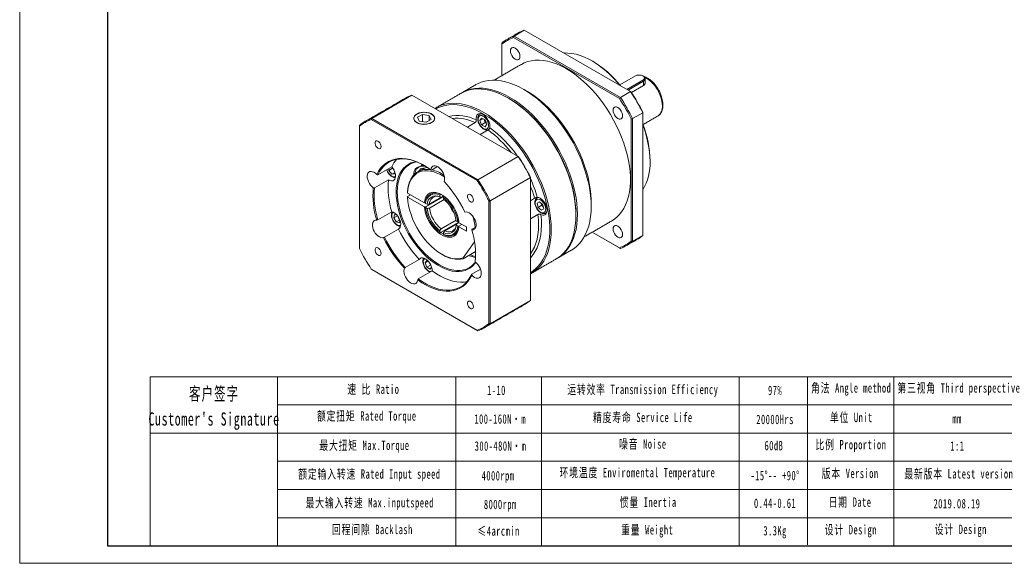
# Model space of a CAD drawing. Header units: millimetres. Extents: x 52 to 772, y 37 to 545.
# Tile 1 of 3: x 52 to 532, y 37 to 301. Entities that reach past the tile are written whole.
import ezdxf

# ---------------------------------------------------------------- set-up
doc = ezdxf.new("R2010")
doc.units = ezdxf.units.MM
doc.header["$LTSCALE"] = 10
doc.layers.get('0').update_dxf_attribs({"lineweight": 18})
doc.layers.add('7标注层', color=4, linetype='Continuous', lineweight=18)
doc.layers.add('图框_外框线', color=7, linetype='Continuous', lineweight=18)
doc.styles.add('标准', font='txt', dxfattribs={"width": 0.667})

msp = doc.modelspace()

# ---------------------------------------------------------------- linework, layer by layer
at = {"color": 7, "linetype": 'Continuous', "lineweight": 15}
for p, q in [((344.13, 262.87), (292.63, 292.6)), ((292.86, 293.29), (297.81, 296.14)), ((292.86, 293.29), (344.61, 263.41)), ((349.56, 266.27), (297.81, 296.14)), ((286.92, 289.85), (286.92, 289.3)), ((286.92, 289.3), (286.92, 274.04)), ((351.9, 273.9), (344.33, 269.53)), ((347.8, 267.29), (355.58, 271.77)), ((355.86, 271.28), (348.37, 266.96)), ((355.86, 269.23), (349.98, 265.84)), ((355.58, 271.77), (355.86, 271.28)), ((355.86, 271.28), (355.86, 269.23)), ((356.74, 272.51), (356.74, 270.49)), ((243.08, 264.55), (223.49, 253.24)), ((294.83, 234.68), (243.08, 264.55)), ((349.56, 266.27), (344.61, 263.41)), ((248.19, 255.18), (245.74, 253.76)), ((251.53, 254.66), (248.19, 255.18)), ((248.19, 251.59), (248.19, 255.18)), ((252.43, 252.73), (251.53, 254.66)), ((251.53, 252.21), (251.53, 254.66)), ((350.56, 253.12), (355.5, 255.97)), ((355.5, 256.24), (355.5, 255.97)), ((355.5, 196.22), (355.5, 255.97)), ((362.77, 254.33), (362.95, 254.43)), ((217.55, 249.81), (217.55, 249.37)), ((274.86, 222.94), (223.31, 252.69)), ((223.49, 253.24), (275.24, 223.37)), ((245.74, 253.76), (246.64, 251.83)), ((246.64, 251.83), (249.98, 251.31)), ((249.98, 251.31), (252.43, 252.73)), ((270.08, 248.97), (273.89, 251.17)), ((276.23, 252.23), (277.05, 253.39)), ((277.65, 253.05), (276.23, 252.23)), ((277.05, 250.12), (276.23, 252.23)), ((277.05, 253.39), (278.68, 252.45)), ((278.82, 251.14), (277.05, 250.12)), ((278.68, 249.18), (277.05, 250.12)), ((278.41, 252.2), (278.2, 252.72)), ((278.82, 251.14), (278.41, 252.2)), ((278.68, 252.45), (279.5, 250.34)), ((279.5, 250.34), (278.68, 249.18)), ((279.29, 250.87), (278.82, 251.14)), ((349.85, 193.5), (349.85, 252.97)), ((350.56, 253.12), (350.56, 193.36)), ((217.55, 249.37), (217.55, 189.84)), ((280.14, 247.57), (276.32, 245.36)), ((247.55, 229.99), (247.87, 230.95)), ((248.3, 230.73), (248.1, 230.1)), ((294.83, 234.68), (275.24, 223.37)), ((359.04, 232.63), (359.04, 232.22)), ((226.52, 225.74), (233.31, 229.65)), ((233.65, 228.92), (231.88, 227.9)), ((231.88, 227.9), (231.88, 228.83)), ((233.29, 226.14), (231.88, 227.9)), ((234.71, 226.96), (233.29, 226.14)), ((234.71, 226.27), (233.29, 226.14)), ((233.65, 228.92), (233.65, 229.22)), ((234.36, 228.04), (233.65, 228.92)), ((234.37, 228.03), (234.36, 228.04)), ((234.71, 227.23), (234.71, 226.27)), ((244.09, 226.91), (244.09, 225.83)), ((246.55, 227.64), (247.04, 228.7)), ((247.04, 228.7), (249.6, 229.1)), ((247.04, 227.9), (247.04, 228.7)), ((255.5, 229.77), (252.55, 228.06)), ((231.61, 223.33), (224.83, 219.41)), ((300.77, 224.38), (281.19, 213.07)), ((300.77, 224.59), (300.77, 224.38)), ((300.77, 164.62), (300.77, 224.38)), ((249.13, 212.19), (240.98, 216.9)), ((240.98, 215.26), (242.39, 216.08)), ((256.69, 215.81), (256.69, 214.97)), ((256.97, 216.3), (257.04, 216.35)), ((240.98, 214.85), (249.13, 210.15)), ((249.77, 210.11), (258.68, 215.25)), ((250.5, 211.4), (249.77, 211.82)), ((249.84, 210.15), (258.33, 215.04)), ((251.62, 211.57), (258.47, 215.52)), ((258.81, 213.68), (251.62, 209.53)), ((258.47, 215.52), (257.39, 214.9)), ((258.32, 215.45), (258.36, 215.07)), ((258.34, 214.87), (258.33, 215.04)), ((258.68, 215.25), (258.34, 215.45)), ((258.45, 213.95), (258.45, 214.79)), ((258.77, 215.3), (258.74, 215.28)), ((280.62, 153.43), (280.62, 212.95)), ((281.19, 213.07), (281.19, 153.31)), ((300.77, 213.14), (302.85, 214.34)), ((303.94, 214.45), (304.01, 214.49)), ((304.12, 211.95), (305.27, 212.62)), ((305.27, 212.62), (304.12, 211.95)), ((304.54, 209.89), (304.12, 211.95)), ((305.27, 212.62), (306.85, 211.22)), ((306.31, 210.91), (306.11, 211.88)), ((306.85, 211.22), (307.27, 209.16)), ((330.4, 212.42), (330.4, 210.38)), ((226.49, 203.88), (233.27, 207.8)), ((234.24, 204.84), (234.67, 206.42)), ((234.67, 206.42), (235.76, 206.13)), ((249.77, 209.78), (250.5, 209.36)), ((249.84, 210.15), (249.86, 209.96)), ((304.46, 206.44), (300.77, 204.31)), ((306.31, 210.91), (304.54, 209.89)), ((306.12, 208.49), (304.54, 209.89)), ((307.27, 209.16), (306.12, 208.49)), ((307.05, 210.25), (306.31, 210.91)), ((308.26, 207.13), (308.19, 207.09)), ((322.98, 206.5), (322.98, 206.09)), ((235.99, 205.85), (234.24, 204.84)), ((235.4, 202.84), (234.24, 204.84)), ((237.15, 203.85), (235.4, 202.84)), ((236.97, 202.42), (235.4, 202.84)), ((236.59, 204.86), (236.09, 205.72)), ((237.08, 204.01), (236.59, 204.86)), ((237.27, 203.52), (236.97, 202.42)), ((265.88, 202.78), (256.97, 197.64)), ((257.39, 199.53), (264.59, 203.68)), ((264.94, 201.84), (259.16, 198.5)), ((265.37, 202.81), (264.64, 203.24)), ((264.94, 201.84), (266.01, 202.46)), ((265.84, 202.36), (265.53, 202.57)), ((265.56, 202.6), (265.88, 202.37)), ((265.88, 202.38), (265.88, 202.78)), ((265.94, 202.81), (265.97, 202.83)), ((267.42, 201.63), (265.94, 200.77)), ((269.59, 200.38), (266.01, 202.45)), ((267.42, 201.63), (266.01, 200.81)), ((236.55, 199.36), (229.76, 195.44)), ((256.69, 198.64), (256.69, 197.8)), ((258.45, 196.78), (258.45, 197.62)), ((264.64, 201.19), (265.37, 200.77)), ((266.01, 200.4), (269.59, 198.34)), ((269.59, 198.34), (269.59, 200.38)), ((272.25, 199.24), (274.19, 200.36)), ((330.91, 197.83), (344.13, 190.2)), ((344.61, 189.92), (330.91, 197.83)), ((268.12, 185.38), (273.59, 193.16)), ((355.5, 196.22), (350.56, 193.36)), ((268.01, 184.92), (274.09, 188.43)), ((239.86, 180.67), (246.64, 184.59)), ((249.54, 182.9), (250.35, 184.06)), ((250.95, 183.72), (249.54, 182.9)), ((250.35, 180.8), (249.54, 182.9)), ((250.35, 184.06), (251.18, 183.58)), ((251.71, 182.87), (251.71, 182.89)), ((252.12, 181.82), (251.71, 182.87)), ((223.31, 179.86), (274.86, 150.1)), ((275.24, 149.88), (223.49, 179.75)), ((252.97, 178.98), (246.18, 175.06)), ((252.12, 181.82), (250.35, 180.8)), ((251.99, 179.85), (250.35, 180.8)), ((252.69, 180.85), (251.99, 179.85)), ((252.38, 181.67), (252.12, 181.82)), ((272.22, 177.39), (276.47, 179.84)), ((300.77, 164.62), (281.19, 153.31))]:
    msp.add_line(p, q, dxfattribs=at)
for p, q in [((177.64, 127.5), (177.64, 45.26)), ((264.44, 127.5), (264.44, 45.26))]:
    msp.add_line(p, q)
for points in [[(295.72, 283.36), (295.64, 284.1), (295.4, 284.88), (295.03, 285.66), (294.55, 286.36), (293.99, 286.96), (293.38, 287.4), (292.78, 287.65), (292.22, 287.71), (291.73, 287.56), (291.36, 287.22), (291.13, 286.7), (291.05, 286.05), (291.13, 285.31), (291.36, 284.52), (291.73, 283.75), (292.22, 283.04), (292.78, 282.45), (293.38, 282.01), (293.99, 281.75), (294.55, 281.7), (295.03, 281.85), (295.4, 282.19), (295.64, 282.7), (295.72, 283.36)], [(344.45, 269.22), (343.36, 270.5), (341.46, 272.6), (339.5, 274.56), (337.49, 276.38), (335.44, 278.05), (333.37, 279.56), (331.28, 280.9), (329.19, 282.06), (327.11, 283.04), (325.05, 283.83), (323.02, 284.43), (321.03, 284.83), (319.09, 285.03), (317.22, 285.04), (317.07, 285.03)], [(296.38, 279.51), (297.78, 280.22), (299.48, 280.85), (301.27, 281.29), (303.14, 281.52), (305.09, 281.56), (307.11, 281.4), (309.19, 281.03), (311.31, 280.47), (313.46, 279.72), (315.64, 278.77), (317.83, 277.64), (320.03, 276.33), (322.22, 274.84), (324.38, 273.19), (326.52, 271.38), (328.62, 269.42), (330.67, 267.32), (332.65, 265.09), (334.57, 262.74), (336.4, 260.29), (338.15, 257.74), (339.79, 255.11), (341.33, 252.41), (342.76, 249.66), (344.06, 246.87), (345.23, 244.05), (346.28, 241.21), (347.18, 238.38), (347.94, 235.56), (348.55, 232.77), (349.01, 230.03), (349.32, 227.34), (349.48, 224.72), (349.48, 222.18), (349.32, 219.74), (349.01, 217.41), (348.55, 215.2), (347.94, 213.12), (347.18, 211.18), (346.28, 209.38), (345.23, 207.75), (344.06, 206.29), (342.76, 205), (341.33, 203.89), (340.38, 203.3)], [(355.58, 271.77), (356.05, 272.15), (356.31, 272.6), (356.31, 273.07), (356.05, 273.52), (355.58, 273.9), (354.92, 274.17), (354.14, 274.32), (353.33, 274.32), (352.56, 274.17), (351.9, 273.9)], [(355.86, 273.73), (356.14, 273.55), (356.55, 273.11), (356.73, 272.63), (356.67, 272.14), (356.37, 271.68), (355.86, 271.28)], [(274.27, 269.63), (275.08, 270.07), (276.77, 270.79), (278.56, 271.33), (280.44, 271.66), (282.4, 271.8), (284.42, 271.75), (286.51, 271.49), (288.65, 271.04), (290.83, 270.4), (293.04, 269.56), (295.28, 268.54), (297.52, 267.33), (299.77, 265.95), (302, 264.39), (304.21, 262.67), (306.39, 260.8), (308.53, 258.78), (310.62, 256.62), (312.65, 254.34), (314.61, 251.94), (316.48, 249.43), (318.27, 246.83), (319.96, 244.15), (321.55, 241.4), (323.03, 238.6), (324.38, 235.75), (325.62, 232.87), (326.72, 229.97), (327.68, 227.08), (328.5, 224.19), (329.18, 221.33), (329.71, 218.5), (330.1, 215.73), (330.33, 213.01), (330.4, 210.38), (330.33, 207.83), (330.1, 205.39), (329.71, 203.05), (329.18, 200.84), (328.5, 198.76), (327.68, 196.82), (326.72, 195.04), (325.62, 193.41), (324.38, 191.96), (323.03, 190.67), (321.55, 189.57), (320.77, 189.09)], [(322.98, 206.09), (322.9, 208.73), (322.67, 211.44), (322.29, 214.21), (321.76, 217.04), (321.08, 219.9), (320.26, 222.79), (319.29, 225.69), (318.19, 228.58), (316.96, 231.46), (315.6, 234.31), (314.13, 237.12), (312.54, 239.87), (310.85, 242.55), (309.06, 245.15), (307.18, 247.65), (305.22, 250.05), (303.2, 252.34), (301.11, 254.49), (298.97, 256.51), (296.79, 258.39), (294.57, 260.1), (292.34, 261.66), (290.1, 263.04), (287.85, 264.25), (285.62, 265.27), (283.41, 266.11), (281.23, 266.76), (279.09, 267.21), (277, 267.46), (274.97, 267.52), (273.01, 267.38), (271.14, 267.04), (269.35, 266.51), (267.65, 265.78), (266.85, 265.35)], [(267.21, 265.54), (268.36, 266.19), (270.05, 266.91), (271.84, 267.45), (273.72, 267.79), (275.68, 267.93), (277.71, 267.87), (279.79, 267.62), (281.93, 267.16), (284.11, 266.52), (286.33, 265.68), (288.56, 264.66), (290.8, 263.45), (293.05, 262.07), (295.28, 260.51), (297.49, 258.8), (299.68, 256.92), (301.82, 254.9), (303.9, 252.75), (305.93, 250.46), (307.89, 248.06), (309.77, 245.56), (311.56, 242.96), (313.25, 240.28), (314.83, 237.53), (316.31, 234.72), (317.67, 231.87), (318.9, 228.99), (320, 226.1), (320.96, 223.2), (321.79, 220.31), (322.47, 217.45), (323, 214.62), (323.38, 211.85), (323.61, 209.14), (323.69, 206.5), (323.61, 203.95), (323.38, 201.51), (323, 199.17), (322.47, 196.96), (321.79, 194.88), (320.96, 192.95), (320, 191.16), (318.9, 189.54), (317.67, 188.08), (316.31, 186.8), (314.83, 185.69), (313.7, 185.01)], [(299.3, 266.31), (300.94, 265.31), (303.12, 263.82), (305.29, 262.17), (307.43, 260.36), (309.53, 258.4), (311.58, 256.3), (313.56, 254.07), (315.48, 251.72), (317.31, 249.27), (319.05, 246.72), (320.7, 244.09), (322.24, 241.39), (323.66, 238.64), (324.97, 235.85), (326.14, 233.03), (327.18, 230.19), (328.09, 227.36), (328.85, 224.54), (329.46, 221.75), (329.92, 219.01), (330.23, 216.32), (330.38, 213.7), (330.4, 212.42)], [(254.29, 258.08), (255.63, 258.84), (257.33, 259.57), (259.12, 260.1), (260.99, 260.44), (262.95, 260.58), (264.98, 260.52), (267.07, 260.27), (269.21, 259.82), (271.39, 259.17), (273.6, 258.33), (275.83, 257.31), (278.08, 256.1), (280.32, 254.72), (282.55, 253.17), (284.77, 251.45), (286.95, 249.57), (289.09, 247.55), (291.18, 245.4), (293.2, 243.11), (295.16, 240.71), (297.04, 238.21), (298.83, 235.61), (300.52, 232.93), (302.11, 230.18), (303.58, 227.37), (304.94, 224.52), (306.17, 221.64), (307.27, 218.75), (308.24, 215.85), (309.06, 212.96), (309.74, 210.1), (310.27, 207.27), (310.65, 204.5), (310.88, 201.79), (310.96, 199.15), (310.88, 196.61), (310.65, 194.16), (310.27, 191.82), (309.74, 189.61), (309.06, 187.53), (308.24, 185.6), (307.27, 183.81), (306.17, 182.19), (304.94, 180.73), (303.58, 179.45), (302.11, 178.35), (300.77, 177.56)], [(300.77, 178.12), (302.07, 178.97), (303.5, 180.14), (304.81, 181.49), (305.99, 183.02), (307.03, 184.72), (307.93, 186.57), (308.69, 188.57), (309.3, 190.71), (309.77, 192.98), (310.08, 195.37), (310.23, 197.87), (310.23, 200.46), (310.08, 203.14), (309.77, 205.88), (309.3, 208.69), (308.69, 211.54), (307.93, 214.41), (307.03, 217.31), (305.99, 220.21), (304.81, 223.1), (303.5, 225.96), (302.07, 228.78), (300.52, 231.56), (298.87, 234.26), (297.11, 236.89), (295.27, 239.43), (293.33, 241.87), (291.33, 244.19), (289.26, 246.39), (287.13, 248.45), (284.96, 250.37), (282.76, 252.13), (280.53, 253.73), (278.28, 255.16), (276.04, 256.41), (273.8, 257.48), (271.58, 258.36), (269.4, 259.05), (267.25, 259.54), (265.15, 259.83), (263.11, 259.92), (261.14, 259.82), (259.25, 259.51), (257.44, 259), (255.74, 258.3), (254.78, 257.8)], [(290.46, 262.84), (292.13, 261.82), (294.37, 260.3), (296.59, 258.62), (298.78, 256.78), (300.93, 254.79), (303.03, 252.66), (305.07, 250.39), (307.04, 248.01), (308.93, 245.52), (310.73, 242.94), (312.44, 240.27), (314.04, 237.52), (315.53, 234.72), (316.9, 231.88), (318.14, 229), (319.25, 226.11), (320.23, 223.21), (321.06, 220.32), (321.75, 217.45), (322.28, 214.63), (322.67, 211.85), (322.9, 209.14), (322.98, 206.5)], [(322.98, 206.5), (322.96, 207.81), (322.8, 210.48), (322.49, 213.23), (322.03, 216.04), (321.42, 218.88), (320.66, 221.76), (319.76, 224.66), (318.71, 227.56), (317.54, 230.44), (316.23, 233.31), (314.8, 236.13), (313.25, 238.9), (311.6, 241.61), (309.84, 244.24), (307.99, 246.78), (306.06, 249.22), (304.06, 251.54), (301.99, 253.74), (299.86, 255.8), (297.69, 257.72), (295.48, 259.48), (293.25, 261.08), (291.01, 262.51), (290.46, 262.84)], [(245.48, 255.33), (244.81, 254.85), (244.32, 254.3), (244.05, 253.71), (243.99, 253.09), (244.16, 252.48), (244.54, 251.91), (245.12, 251.39), (245.88, 250.96), (246.77, 250.62), (247.77, 250.4), (248.82, 250.31), (249.88, 250.34), (250.91, 250.5), (251.86, 250.78), (252.69, 251.16), (253.36, 251.64), (253.85, 252.19), (254.12, 252.79), (254.18, 253.4), (254.01, 254.01), (253.63, 254.58), (253.05, 255.1), (252.29, 255.53), (251.4, 255.87), (250.41, 256.09), (249.35, 256.19), (248.29, 256.15), (247.26, 255.99), (246.31, 255.72), (245.48, 255.33)], [(247.78, 256.06), (246.79, 255.84), (245.91, 255.51), (245.16, 255.08), (244.58, 254.57), (244.2, 254), (244.04, 253.4), (244.09, 252.79), (244.37, 252.2), (244.85, 251.66), (245.51, 251.18), (246.33, 250.8), (247.27, 250.52), (248.29, 250.36), (249.35, 250.33), (250.39, 250.43), (251.38, 250.65), (252.27, 250.98), (253.01, 251.41), (253.59, 251.92), (253.97, 252.49), (254.13, 253.09), (254.08, 253.7), (253.8, 254.29), (253.32, 254.83), (252.66, 255.31), (251.84, 255.69), (250.9, 255.97), (249.88, 256.13), (248.82, 256.16), (247.78, 256.06)], [(274.41, 252.49), (274.37, 253.35), (274.49, 254.11), (274.75, 254.73), (275.16, 255.19), (275.69, 255.47), (276.31, 255.54), (277, 255.41), (277.72, 255.08), (278.45, 254.57), (279.13, 253.91), (279.76, 253.12), (280.28, 252.24), (280.69, 251.3), (280.96, 250.37), (281.08, 249.47), (281.04, 248.66)], [(275.3, 252.77), (275.38, 251.98), (275.62, 251.16), (276, 250.34), (276.49, 249.58), (277.07, 248.93), (277.7, 248.42), (278.34, 248.1), (278.96, 247.98), (279.5, 248.06), (279.94, 248.35), (280.25, 248.82), (280.41, 249.45), (280.41, 250.19), (280.25, 251), (279.94, 251.83), (279.5, 252.62), (278.96, 253.33), (278.34, 253.92), (277.7, 254.33), (277.07, 254.56), (276.49, 254.58), (276, 254.39), (275.62, 254.01), (275.38, 253.46), (275.3, 252.77)], [(276.19, 255.22), (276.51, 255.36), (276.96, 255.42)], [(345.72, 254.49), (345.64, 255.24), (345.4, 256.02), (345.03, 256.79), (344.55, 257.5), (343.99, 258.09), (343.38, 258.53), (342.78, 258.79), (342.22, 258.85), (341.73, 258.7), (341.36, 258.35), (341.13, 257.84), (341.05, 257.19), (341.13, 256.44), (341.36, 255.66), (341.73, 254.89), (342.22, 254.18), (342.78, 253.58), (343.38, 253.14), (343.99, 252.89), (344.55, 252.83), (345.03, 252.98), (345.4, 253.32), (345.64, 253.84), (345.72, 254.49)], [(228.07, 239.51), (227.99, 240.12), (227.76, 240.75), (227.4, 241.34), (226.95, 241.82), (226.46, 242.15), (225.99, 242.28), (225.58, 242.21), (225.28, 241.94), (225.12, 241.5), (225.12, 240.93), (225.28, 240.31), (225.58, 239.69), (225.99, 239.14), (226.46, 238.73), (226.95, 238.5), (227.4, 238.46), (227.76, 238.64), (227.99, 239), (228.07, 239.51)], [(225.98, 225.86), (226.84, 227.5), (227.85, 228.96), (229, 230.25), (230.29, 231.34), (231.69, 232.23), (233.22, 232.91), (234.85, 233.39), (236.57, 233.66), (238.38, 233.71), (240.25, 233.54), (242.19, 233.17), (244.17, 232.58), (246.19, 231.78), (248.22, 230.78), (250.26, 229.59), (252.29, 228.21)], [(249.23, 230.22), (248.53, 230.61), (246.51, 231.6), (244.52, 232.39), (242.56, 232.97), (240.64, 233.34), (238.78, 233.5), (236.99, 233.45), (235.29, 233.19), (233.68, 232.72), (232.17, 232.04), (230.78, 231.16), (229.51, 230.08), (228.37, 228.81), (227.37, 227.36), (226.52, 225.74)], [(235.37, 217.48), (235.44, 219.5), (235.67, 221.42), (236.06, 223.21), (236.59, 224.88), (237.26, 226.4), (238.08, 227.77), (239.03, 228.97), (240.1, 230), (241.3, 230.85), (242.6, 231.51), (244.01, 231.97), (245.07, 232.19)], [(245.56, 232), (244.68, 231.83), (243.26, 231.39), (241.94, 230.76), (240.73, 229.93), (239.64, 228.92), (238.68, 227.74), (237.85, 226.38), (237.17, 224.87), (236.63, 223.21), (236.24, 221.41), (236.01, 219.5), (235.93, 217.48)], [(225.98, 225.86), (225.3, 226.5), (224.58, 226.98), (223.87, 227.28), (223.2, 227.39), (222.59, 227.3), (222.08, 227.01), (221.68, 226.55), (221.42, 225.93), (221.31, 225.17), (221.36, 224.32), (221.55, 223.41), (221.88, 222.49), (222.35, 221.59), (222.91, 220.75), (223.56, 220.03), (224.26, 219.43)], [(230.92, 228.28), (230.93, 228.25), (231.25, 227.42), (231.7, 226.63), (232.25, 225.93), (232.87, 225.36), (233.51, 224.96), (234.14, 224.75), (234.71, 224.75), (235.09, 224.88)], [(233.31, 229.65), (233.93, 228.81), (234.44, 227.87), (234.82, 226.9), (235.04, 225.95), (235.1, 225.05), (234.98, 224.25), (234.71, 223.6), (234.28, 223.13), (233.73, 222.86), (233.08, 222.8), (232.36, 222.96), (231.61, 223.33)], [(240.98, 217.3), (241.14, 219.1), (241.47, 220.78), (241.94, 222.32), (242.57, 223.71), (243.34, 224.95), (244.25, 226.01), (245.29, 226.88), (246.45, 227.56), (247.72, 228.05), (249.08, 228.33), (250.52, 228.41), (252.04, 228.28), (252.25, 228.25)], [(258.93, 224.64), (258.56, 224.88), (256.92, 225.85), (255.29, 226.62), (253.68, 227.2), (252.11, 227.57), (250.59, 227.74), (249.14, 227.7), (247.77, 227.45), (246.5, 227), (245.34, 226.34), (244.29, 225.49), (243.37, 224.46), (242.59, 223.25), (241.95, 221.87), (241.47, 220.34), (241.14, 218.68), (240.98, 216.9)], [(249.68, 229.95), (249.21, 229.98), (248.23, 229.93), (247.29, 229.75), (246.45, 229.45), (245.75, 229.05), (245.23, 228.56), (244.92, 228.02), (244.84, 227.45), (244.98, 226.89), (245.07, 226.72)], [(258.72, 222.52), (258.93, 223.19), (258.99, 223.98), (258.89, 224.85), (258.65, 225.77), (258.27, 226.7), (257.76, 227.58), (257.17, 228.38), (256.5, 229.06), (255.79, 229.6), (255.07, 229.96), (254.38, 230.14), (253.75, 230.12), (253.2, 229.9), (252.76, 229.5), (252.46, 228.93), (252.29, 228.21)], [(274.2, 183.14), (273.78, 182.57), (272.76, 181.45), (271.63, 180.51), (270.37, 179.76), (269.02, 179.19), (267.57, 178.83), (266.03, 178.65), (264.42, 178.68), (262.75, 178.91), (261.03, 179.33), (259.28, 179.94), (257.5, 180.75), (255.71, 181.74), (253.92, 182.9), (252.16, 184.23), (250.42, 185.72), (248.72, 187.35), (247.08, 189.12), (245.5, 191.01), (244.01, 193.01), (242.6, 195.1), (241.3, 197.27), (240.1, 199.49), (239.03, 201.76), (238.08, 204.06), (237.26, 206.37), (236.59, 208.67), (236.06, 210.95), (235.67, 213.19), (235.44, 215.37), (235.37, 217.48)], [(235.93, 217.48), (236.01, 215.37), (236.24, 213.19), (236.63, 210.95), (237.17, 208.67), (237.85, 206.36), (238.68, 204.06), (239.64, 201.76), (240.73, 199.49), (241.94, 197.27), (243.26, 195.11), (244.68, 193.04), (246.19, 191.06), (247.77, 189.19), (249.43, 187.44), (251.13, 185.83), (252.88, 184.38), (254.65, 183.09), (256.44, 181.96), (258.23, 181.02), (260, 180.27), (261.75, 179.71), (263.45, 179.34), (265.11, 179.18), (266.69, 179.22), (268.2, 179.46), (269.62, 179.89), (270.94, 180.53), (272.15, 181.35), (273.24, 182.36), (274.01, 183.29)], [(249.13, 212.19), (249.34, 213.42), (249.7, 214.51), (250.22, 215.44), (250.88, 216.19), (251.68, 216.75), (252.58, 217.1), (253.59, 217.25), (254.67, 217.18), (255.81, 216.9), (256.98, 216.41), (258.16, 215.73), (259.34, 214.86), (260.47, 213.83), (261.56, 212.65), (262.56, 211.34), (263.47, 209.94), (264.26, 208.47), (264.92, 206.95), (265.44, 205.42), (265.8, 203.91), (266.01, 202.45)], [(273.07, 213.53), (272.99, 214.14), (272.76, 214.77), (272.4, 215.36), (271.95, 215.84), (271.46, 216.17), (270.99, 216.31), (270.58, 216.23), (270.28, 215.96), (270.12, 215.52), (270.12, 214.95), (270.28, 214.33), (270.58, 213.71), (270.99, 213.17), (271.46, 212.75), (271.95, 212.52), (272.4, 212.49), (272.76, 212.66), (272.99, 213.02), (273.07, 213.53)], [(240.98, 214.85), (241.15, 212.84), (241.49, 210.77), (241.98, 208.64), (242.64, 206.5), (243.44, 204.35), (244.39, 202.22), (245.47, 200.13), (246.67, 198.11), (247.98, 196.16), (249.39, 194.32), (250.87, 192.6), (252.43, 191.02), (254.04, 189.59), (255.68, 188.32), (257.34, 187.24), (259.01, 186.35), (260.66, 185.66), (262.27, 185.18), (263.85, 184.91), (265.35, 184.85), (266.78, 185.01), (268.12, 185.38)], [(258.74, 215.28), (259.94, 214.33), (260.16, 214.13)], [(305.03, 213.8), (304.44, 213.86), (303.92, 213.72), (303.52, 213.37), (303.25, 212.85), (303.14, 212.19), (303.18, 211.42), (303.39, 210.6), (303.74, 209.78), (304.21, 209), (304.78, 208.32), (305.4, 207.79), (306.05, 207.42), (306.67, 207.26), (307.23, 207.3), (307.69, 207.54), (308.03, 207.98), (308.22, 208.58), (308.25, 209.3), (308.13, 210.1), (307.85, 210.93), (307.43, 211.73), (306.91, 212.47), (306.31, 213.08), (305.67, 213.53), (305.03, 213.8)], [(304.17, 214.81), (304.86, 214.67), (305.58, 214.34), (306.31, 213.82), (306.99, 213.15), (307.61, 212.36), (308.13, 211.47), (308.54, 210.54), (308.8, 209.61), (308.91, 208.71), (308.87, 207.9), (308.66, 207.21), (308.32, 206.67), (307.84, 206.31), (307.26, 206.15), (306.6, 206.19), (305.89, 206.42)], [(233.99, 207.55), (233.67, 207.27), (233.39, 206.77), (233.26, 206.11), (233.3, 205.35), (233.49, 204.53), (233.83, 203.71), (234.29, 202.93), (234.85, 202.24), (235.47, 201.69), (236.11, 201.31), (236.74, 201.13), (237.3, 201.15), (237.61, 201.27)], [(233.27, 207.8), (234.01, 207.53), (234.77, 207.07), (235.49, 206.42), (236.16, 205.63), (236.73, 204.74), (237.17, 203.78), (237.47, 202.81), (237.61, 201.88), (237.59, 201.03), (237.39, 200.3), (237.04, 199.74), (236.55, 199.36)], [(266.01, 200.4), (265.8, 199.18), (265.44, 198.09), (264.92, 197.16), (264.26, 196.4), (263.47, 195.85), (262.56, 195.49), (261.56, 195.35), (260.47, 195.41), (259.34, 195.69), (258.16, 196.18), (256.98, 196.86), (255.81, 197.73), (254.67, 198.76), (253.59, 199.95), (252.58, 201.25), (251.68, 202.65), (250.88, 204.13), (250.22, 205.64), (249.7, 207.17), (249.34, 208.68), (249.13, 210.15)], [(272.23, 199.03), (272.87, 199.06), (273.41, 199.28), (273.85, 199.68), (274.15, 200.26), (274.31, 200.97), (274.32, 201.8), (274.18, 202.69), (273.89, 203.62), (273.46, 204.53), (272.93, 205.39), (272.3, 206.15), (271.62, 206.79), (270.9, 207.28), (270.19, 207.58), (269.52, 207.69), (268.91, 207.61)], [(300.77, 187.24), (300.83, 187.31), (301.85, 188.87), (302.72, 190.6), (303.45, 192.48), (304.02, 194.52), (304.43, 196.68), (304.68, 198.97), (304.77, 201.37), (304.7, 203.86), (304.46, 206.44)], [(305.89, 206.42), (306.12, 203.8), (306.18, 201.26), (306.09, 198.82), (305.82, 196.49), (305.4, 194.28), (304.81, 192.21), (304.07, 190.29), (303.17, 188.53), (302.13, 186.94), (300.95, 185.52), (300.77, 185.35)], [(225.94, 203.76), (225.3, 203.74), (224.76, 203.52), (224.32, 203.11), (224.02, 202.54), (223.86, 201.82), (223.85, 201), (223.99, 200.11), (224.28, 199.18), (224.71, 198.27), (225.24, 197.41), (225.87, 196.64), (226.55, 196), (227.27, 195.52), (227.98, 195.22), (228.65, 195.1), (229.26, 195.19)], [(265.65, 204.62), (265.71, 204.33), (265.94, 202.81)], [(313.35, 184.8), (314.13, 185.29), (315.6, 186.39), (316.96, 187.67), (318.19, 189.13), (319.29, 190.75), (320.26, 192.54), (321.08, 194.47), (321.76, 196.55), (322.29, 198.76), (322.67, 201.1), (322.9, 203.55), (322.98, 206.09)], [(256.89, 197.78), (257.36, 197.46), (258.45, 196.82)], [(345.72, 196.75), (345.64, 197.5), (345.4, 198.28), (345.03, 199.05), (344.55, 199.76), (343.99, 200.35), (343.38, 200.8), (342.78, 201.05), (342.22, 201.11), (341.73, 200.96), (341.36, 200.61), (341.13, 200.1), (341.05, 199.45), (341.13, 198.7), (341.36, 197.92), (341.73, 197.15), (342.22, 196.44), (342.78, 195.85), (343.38, 195.41), (343.99, 195.15), (344.55, 195.09), (345.03, 195.24), (345.4, 195.59), (345.64, 196.1), (345.72, 196.75)], [(228.07, 187.55), (227.99, 188.15), (227.76, 188.78), (227.4, 189.37), (226.95, 189.86), (226.46, 190.18), (225.99, 190.32), (225.58, 190.25), (225.28, 189.97), (225.12, 189.53), (225.12, 188.97), (225.28, 188.34), (225.58, 187.72), (225.99, 187.18), (226.46, 186.77), (226.95, 186.53), (227.4, 186.5), (227.76, 186.68), (227.99, 187.04), (228.07, 187.55)], [(274.1, 187.85), (273.51, 188.06), (273.48, 188.08)], [(273.91, 183.71), (274.07, 185.47), (274.12, 187.11)], [(246.64, 184.59), (247.07, 185.06), (247.62, 185.33), (248.27, 185.39), (248.99, 185.23), (249.74, 184.86), (250.48, 184.3), (251.18, 183.58), (251.8, 182.74), (252.32, 181.8), (252.69, 180.83), (252.91, 179.88), (252.97, 178.98)], [(249.34, 185.09), (248.98, 184.76), (248.72, 184.23), (248.61, 183.56), (248.66, 182.79), (248.87, 181.97), (249.23, 181.14), (249.71, 180.37), (250.28, 179.7), (250.9, 179.17), (251.54, 178.81), (252.16, 178.66), (252.4, 178.65)], [(272.19, 176.94), (272.87, 176.3), (273.59, 175.82), (274.3, 175.52), (274.97, 175.41), (275.58, 175.5), (276.09, 175.78), (276.49, 176.25), (276.75, 176.87), (276.86, 177.62), (276.82, 178.48), (276.62, 179.38), (276.29, 180.31), (275.82, 181.21), (275.26, 182.04), (274.61, 182.77), (273.91, 183.36)], [(239.45, 180.28), (239.24, 179.61), (239.19, 178.82), (239.28, 177.94), (239.52, 177.02), (239.9, 176.1), (240.41, 175.22), (241, 174.42), (241.67, 173.73), (242.38, 173.2), (243.1, 172.83), (243.79, 172.66), (244.42, 172.68), (244.97, 172.9), (245.41, 173.3), (245.71, 173.87), (245.88, 174.58)], [(269.93, 173.78), (268.53, 173.59), (266.74, 173.54), (264.88, 173.7), (262.97, 174.07), (261.01, 174.66), (259.01, 175.44), (257, 176.43), (254.98, 177.61), (252.97, 178.98)], [(272.19, 176.94), (271.33, 175.3), (270.32, 173.83), (269.17, 172.55), (267.89, 171.46), (266.48, 170.57), (264.95, 169.88), (263.32, 169.4), (261.6, 169.14), (259.79, 169.09), (257.92, 169.25), (255.98, 169.63), (254, 170.22), (251.98, 171.01), (249.95, 172.01), (247.91, 173.2), (245.88, 174.58)], [(246.18, 175.06), (248.19, 173.69), (250.21, 172.51), (252.22, 171.52), (254.22, 170.74), (256.18, 170.15), (258.1, 169.78), (259.95, 169.62), (261.74, 169.67), (263.45, 169.93), (265.06, 170.4), (266.57, 171.08), (267.96, 171.97), (269.23, 173.05), (270.37, 174.31), (271.36, 175.77), (272.22, 177.39)], [(273.07, 161.57), (272.99, 162.17), (272.76, 162.8), (272.4, 163.39), (271.95, 163.88), (271.46, 164.21), (270.99, 164.34), (270.58, 164.27), (270.28, 164), (270.12, 163.55), (270.12, 162.99), (270.28, 162.36), (270.58, 161.75), (270.99, 161.2), (271.46, 160.79), (271.95, 160.55), (272.4, 160.52), (272.76, 160.7), (272.99, 161.06), (273.07, 161.57)]]:
    msp.add_lwpolyline(points, dxfattribs=at)
for centre, radius, start, end in [((299.46, 274.99), 19.45, 109.8425, 130.1683), ((299.27, 274.5), 19.28, 110.1462, 129.8646), ((304.44, 277.79), 19.52, 109.8546, 119.9764), ((304.26, 236.68), 51.82, 38.6822, 58.7839), ((348.51, 258.73), 16.55, 2.1756, 61.3974), ((249.71, 246.19), 19.52, 109.8546, 119.9764), ((265.87, 211.09), 100.25, 26.6001, 33.3999), ((266.71, 211.57), 99.4, 26.7024, 33.2976), ((261.05, 208.31), 99.4, 26.7024, 33.2976), ((260.92, 208.23), 100.25, 26.6001, 33.3999), ((359.52, 258.81), 5.56, 308.0659, 5.6866), ((265.22, 233.69), 20.92, 63.9531, 101.5532), ((230.1, 234.94), 19.45, 109.8425, 130.1683), ((229.94, 234.56), 19.31, 110.0851, 129.9257), ((264.54, 231.92), 21.4, 64.0933, 95.0096), ((281.11, 253.26), 2.9, 191.3043, 201.4535), ((281.48, 253.38), 3.29, 200.9905, 227.6881), ((308.54, 231.79), 50.51, 0.9462, 21.5869), ((306.68, 231.13), 52.37, 1.1947, 21.2084), ((247.9, 203.11), 54.92, 37.6844, 54.0507), ((246.14, 201.31), 58.82, 34.8424, 53.6082), ((246.63, 223.72), 14.59, 139.1783, 156.0037), ((211.14, 179.49), 100.25, 26.6001, 33.3999), ((211.81, 179.88), 99.57, 26.6818, 33.3182), ((333.69, 231.39), 25.37, 329.3254, 1.877), ((237.01, 230.17), 3.4, 200.9241, 218.7481), ((245.89, 226.93), 1.81, 179.8133, 208.8165), ((248.55, 209.97), 18.66, 57.0844, 77.1023), ((270.63, 219.65), 39.19, 174.6137, 197.5975), ((215.27, 181.89), 59.49, 25.6162, 43.0777), ((191.66, 168.25), 99.57, 26.6818, 33.3182), ((191.55, 168.18), 100.25, 26.6001, 33.3999), ((242.21, 196.85), 64.5, 16.1626, 24.7908), ((263.73, 215.73), 39.64, 174.6389, 197.5724), ((263.84, 215.73), 39.19, 174.6137, 197.5975), ((254.53, 212.21), 4.76, 59.2477, 180.7631), ((254.36, 211.86), 4.59, 59.5448, 180.466), ((254.56, 211.48), 5.52, 54.7187, 115.6187), ((243.78, 197.44), 61.44, 15.9602, 21.9142), ((254.64, 211.37), 4.14, 60.4152, 179.5955), ((255.36, 211.63), 3.74, 88.3349, 180.9907), ((247.94, 200.74), 17.55, 6.7986, 53.2014), ((248.78, 201.22), 15.98, 7.2288, 52.7712), ((276.45, 217.19), 16.26, 202.3325, 217.6621), ((304.78, 213.13), 1.56, 89.2804, 119.2858), ((309.33, 212.65), 3.3, 193.5215, 226.4729), ((267.2, 211.86), 17.55, 186.7986, 233.2014), ((266.36, 211.37), 15.98, 187.2288, 232.7712), ((266.63, 211.53), 15.14, 187.5838, 232.4162), ((307.47, 208.47), 1.56, 300.7096, 330.7134), ((239.5, 206.55), 3.37, 200.9016, 210.0729), ((239.51, 206.54), 3.37, 209.9271, 219.0931), ((241.75, 195.51), 32.53, 8.3121, 18.4839), ((289.59, 224.77), 58.81, 205.597, 223.0968), ((260.5, 201.22), 4.14, 240.4152, 359.5955), ((260.78, 200.74), 4.59, 239.5448, 0.466), ((261.17, 200.71), 4.76, 239.2477, 0.7631), ((261.06, 201.82), 3.82, 240.285, 330.3941), ((260.65, 200.97), 5.36, 304.3332, 358.3707), ((234.44, 187.07), 39.64, 354.6389, 17.5724), ((282.9, 220.91), 59.49, 205.6162, 223.0777), ((282.8, 220.85), 58.81, 205.597, 223.0968), ((337.49, 208.3), 19.28, 290.1462, 309.8646), ((338.01, 208.22), 19.45, 289.8425, 310.1683), ((342.92, 211.12), 19.51, 300.0156, 310.1587), ((306.51, 234.55), 99.57, 206.6818, 213.3182), ((254.89, 184.1), 3.41, 201.2611, 219.0613), ((265.48, 198.69), 14, 237.3132, 280.3713), ((277.19, 203.6), 18.3, 249.2882, 260.1842), ((277.94, 204.28), 18.63, 249.315, 258.0939), ((288.19, 179.53), 19.51, 300.0156, 310.1587), ((268.23, 168.24), 19.31, 290.0851, 309.9257), ((268.64, 168.18), 19.45, 289.8425, 310.1683)]:
    msp.add_arc(centre, radius, start, end, dxfattribs=at)
for points in [[(294.69, 294.69), (289.74, 291.84)], [(292.63, 292.6), (292.86, 293.29)], [(296.38, 279.51), (283.05, 271.81)], [(331.11, 281), (330.76, 281.2)], [(355.86, 273.73), (355.58, 273.9)], [(274.27, 269.63), (267.56, 265.75)], [(266.85, 265.35), (254.83, 258.41)], [(299.3, 266.31), (297.53, 267.33)], [(349.79, 266.14), (349.56, 266.27)], [(239.96, 263.1), (220.37, 251.79)], [(290.46, 262.84), (290.1, 263.04)], [(344.13, 262.87), (344.61, 263.41)], [(245.51, 255.31), (245.48, 255.29)], [(252.69, 255.29), (252.66, 255.31)], [(276.66, 255.5), (276.18, 255.22)], [(355.58, 250.17), (362.77, 254.33)], [(223.31, 252.69), (223.49, 253.24)], [(350.56, 253.12), (349.85, 252.97)], [(295.01, 234.57), (294.83, 234.68)], [(226.52, 225.74), (225.98, 225.86)], [(246.45, 227.59), (245.93, 227.29)], [(252.29, 228.21), (252.55, 228.06)], [(274.86, 222.94), (275.24, 223.37)], [(224.26, 219.43), (224.83, 219.41)], [(240.98, 216.9), (240.98, 217.3)], [(252.17, 216.46), (252.1, 216.42)], [(256.97, 216.3), (256.69, 215.81)], [(240.98, 215.26), (240.98, 214.85)], [(249.84, 212.19), (249.13, 212.19)], [(249.77, 211.82), (249.77, 212.15)], [(258.33, 215.04), (258.32, 215.45)], [(258.45, 214.79), (258.74, 215.28)], [(280.62, 212.95), (281.19, 213.07)], [(304.49, 214.77), (304.01, 214.49)], [(249.13, 210.15), (249.84, 210.15)], [(249.77, 210.11), (249.77, 209.78)], [(308.26, 207.13), (308.74, 207.41)], [(226.49, 203.88), (225.94, 203.76)], [(265.94, 202.81), (265.37, 202.81)], [(327.04, 195.6), (340.38, 203.3)], [(256.69, 197.8), (256.97, 197.64)], [(258.74, 196.61), (258.45, 196.78)], [(265.37, 200.77), (265.94, 200.77)], [(266.01, 200.81), (266.01, 200.4)], [(272.25, 199.24), (272.23, 199.03)], [(229.26, 195.19), (229.76, 195.44)], [(263.6, 196.5), (263.67, 196.54)], [(347.73, 191.38), (352.68, 194.23)], [(350.56, 193.36), (349.85, 193.5)], [(257.57, 187.11), (257.92, 186.91)], [(314.05, 185.21), (320.77, 189.09)], [(344.61, 189.92), (344.13, 190.2)], [(268.12, 185.38), (268.01, 184.92)], [(273.91, 183.36), (273.91, 183.71)], [(301.32, 177.86), (313.35, 184.8)], [(223.49, 179.75), (223.31, 179.86)], [(239.86, 180.67), (239.45, 180.28)], [(245.88, 174.58), (246.18, 175.06)], [(272.22, 177.39), (272.19, 176.94)], [(278.37, 151.33), (297.95, 162.64)], [(275.24, 149.88), (274.86, 150.1)], [(280.62, 153.43), (281.19, 153.31)]]:
    msp.add_open_spline(points, degree=1, dxfattribs=at)
for points, knots in [([(362.97, 254.47), (363.13, 254.58), (363.56, 254.86), (364.11, 255.48), (364.63, 256.3), (365.01, 257.25), (365.26, 258.31), (365.34, 259.17), (365.35, 259.88), (365.32, 260.63), (365.2, 261.74), (364.9, 263.07), (364.48, 264.42), (363.93, 265.76), (363.26, 267.07), (362.49, 268.31), (361.63, 269.49), (360.7, 270.56), (359.7, 271.52), (358.65, 272.35), (357.58, 273.02), (356.64, 273.48), (356.08, 273.63), (355.88, 273.69)], [0, 0, 0, 0, 0.769067, 1.947394, 3.137134, 4.352872, 5.597612, 6.816286, 7.142677, 7.824644, 9.105506, 10.384167, 11.6601, 12.933603, 14.205612, 15.477309, 16.749827, 18.024224, 19.301845, 20.583939, 21.871341, 23.163722, 23.876365, 23.876365, 23.876365, 23.876365]), ([(356.73, 270.63), (356.73, 270.53), (356.72, 270.33), (356.61, 270.01), (356.42, 269.69), (356.17, 269.43), (355.95, 269.29), (355.86, 269.23)], [0, 0, 0, 0, 0.291496, 0.669406, 1.038839, 1.419658, 1.728512, 1.728512, 1.728512, 1.728512]), ([(276.19, 255.22), (276.17, 255.21), (275.97, 255.13), (275.66, 254.81), (275.34, 254.29), (275.15, 253.69), (275.13, 253.24), (275.12, 253.02)], [0, 0, 0, 0, 0.068489, 0.703033, 1.330723, 1.980066, 2.570699, 2.570699, 2.570699, 2.570699]), ([(273.89, 251.17), (273.97, 251.23), (274.12, 251.34), (274.28, 251.61), (274.39, 251.93), (274.43, 252.24), (274.42, 252.41), (274.41, 252.49)], [0, 0, 0, 0, 0.310278, 0.620493, 0.937251, 1.260407, 1.484337, 1.484337, 1.484337, 1.484337]), ([(275.12, 253.02), (275.12, 252.88), (275.14, 252.47), (275.27, 251.76), (275.56, 250.92), (275.98, 250.1), (276.49, 249.35), (277.09, 248.69), (277.75, 248.16), (278.45, 247.78), (279.14, 247.59), (279.77, 247.61), (280.2, 247.71), (280.37, 247.84), (280.4, 247.86)], [0, 0, 0, 0, 0.438158, 1.252801, 2.064817, 2.874446, 3.684278, 4.497247, 5.316885, 6.146699, 6.984424, 7.704205, 8.398509, 8.514236, 8.514236, 8.514236, 8.514236]), ([(281.04, 248.66), (281.03, 248.65), (281.02, 248.55), (280.95, 248.36), (280.76, 248.09), (280.53, 247.84), (280.31, 247.67), (280.18, 247.59), (280.14, 247.57)], [0, 0, 0, 0, 0.047525, 0.352489, 0.660304, 0.975319, 1.290691, 1.454155, 1.454155, 1.454155, 1.454155]), ([(230.82, 228.22), (230.84, 228.15), (230.93, 227.8), (231.23, 227.17), (231.7, 226.39), (232.27, 225.69), (232.9, 225.11), (233.59, 224.66), (234.27, 224.41), (234.73, 224.32), (234.94, 224.35), (234.94, 224.35)], [0, 0, 0, 0, 0.208345, 1.038736, 1.868036, 2.699458, 3.536, 4.381705, 5.238247, 5.99337, 5.999805, 5.999805, 5.999805, 5.999805]), ([(249.35, 230.1), (249.16, 230.1), (248.64, 230.13), (247.79, 230.03), (246.85, 229.81), (246, 229.48), (245.25, 229.03), (244.68, 228.5), (244.3, 227.92), (244.1, 227.39), (244.11, 227.06), (244.11, 226.94)], [0, 0, 0, 0, 0.507187, 1.362186, 2.220622, 3.085968, 3.961258, 4.844657, 5.613744, 6.351769, 6.774039, 6.774039, 6.774039, 6.774039]), ([(246.45, 227.58), (246.55, 227.64), (247.11, 227.98), (248.35, 228.56), (249.69, 229.13), (250.33, 229.43), (250.4, 229.46)], [0, 0, 0, 0, 0.435279, 2.469079, 4.15765, 4.376288, 4.376288, 4.376288, 4.376288]), ([(250.5, 211.4), (250.71, 211.43), (251.08, 211.49), (251.45, 211.54), (251.62, 211.57)], [0, 0, 0, 0, 0.628242, 1.131658, 1.131658, 1.131658, 1.131658]), ([(257.39, 214.9), (257.29, 214.91), (257.05, 214.94), (256.82, 214.96), (256.69, 214.97)], [0, 0, 0, 0, 0.3159689, 0.7102853, 0.7102853, 0.7102853, 0.7102853]), ([(302.85, 214.34), (302.93, 214.38), (303.1, 214.48), (303.4, 214.62), (303.72, 214.74), (303.98, 214.81), (304.12, 214.81), (304.17, 214.81)], [0, 0, 0, 0, 0.296819, 0.593578, 0.896595, 1.205735, 1.419951, 1.419951, 1.419951, 1.419951]), ([(303.93, 214.41), (303.82, 214.34), (303.55, 214.16), (303.24, 213.7), (303.01, 213.1), (302.93, 212.39), (302.98, 211.59), (303.18, 210.75), (303.52, 209.91), (303.97, 209.12), (304.52, 208.39), (305.14, 207.77), (305.81, 207.29), (306.5, 206.98), (307.15, 206.86), (307.72, 206.88), (308.02, 207.03), (308.15, 207.1)], [0, 0, 0, 0, 0.461621, 1.160377, 1.875286, 2.627071, 3.407551, 4.195952, 4.982051, 5.766458, 6.552161, 7.341781, 8.139131, 8.946839, 9.671546, 10.361057, 10.874772, 10.874772, 10.874772, 10.874772]), ([(233.47, 207.71), (233.38, 207.53), (233.18, 207.16), (233.06, 206.48), (233.07, 205.71), (233.23, 204.88), (233.53, 204.03), (233.94, 203.22), (234.46, 202.47), (235.06, 201.81), (235.72, 201.28), (236.42, 200.92), (237.02, 200.74), (237.36, 200.76), (237.48, 200.76)], [0, 0, 0, 0, 0.709537, 1.47267, 2.270558, 3.083444, 3.894931, 4.704066, 5.513473, 6.326073, 7.145424, 7.974994, 8.81219, 9.212266, 9.212266, 9.212266, 9.212266]), ([(251.62, 209.53), (251.45, 209.5), (251.08, 209.45), (250.71, 209.39), (250.5, 209.36)], [0, 0, 0, 0, 0.503416, 1.131658, 1.131658, 1.131658, 1.131658]), ([(305.89, 206.42), (305.83, 206.45), (305.69, 206.5), (305.41, 206.57), (305.07, 206.59), (304.73, 206.56), (304.55, 206.48), (304.46, 206.44)], [0, 0, 0, 0, 0.205612, 0.513571, 0.82816, 1.147727, 1.467433, 1.467433, 1.467433, 1.467433]), ([(264.64, 201.19), (264.7, 201.31), (264.79, 201.53), (264.89, 201.74), (264.94, 201.84)], [0, 0, 0, 0, 0.3942775, 0.7102151, 0.7102151, 0.7102151, 0.7102151]), ([(256.69, 198.64), (256.82, 198.81), (257.05, 199.1), (257.29, 199.39), (257.39, 199.53)], [0, 0, 0, 0, 0.628236, 1.131646, 1.131646, 1.131646, 1.131646]), ([(259.16, 198.5), (259.06, 198.37), (258.82, 198.08), (258.59, 197.78), (258.45, 197.62)], [0, 0, 0, 0, 0.50341, 1.131646, 1.131646, 1.131646, 1.131646]), ([(248.84, 185.25), (248.76, 185.12), (248.57, 184.81), (248.43, 184.19), (248.41, 183.44), (248.53, 182.62), (248.79, 181.78), (249.18, 180.95), (249.67, 180.18), (250.26, 179.5), (250.9, 178.95), (251.5, 178.57), (251.87, 178.46), (252.01, 178.42)], [0, 0, 0, 0, 0.549303, 1.313748, 2.116206, 2.939272, 3.763345, 4.584757, 5.405646, 6.229114, 7.058417, 7.897413, 8.383444, 8.383444, 8.383444, 8.383444])]:
    msp.add_open_spline(points, degree=3, knots=knots, dxfattribs=at)
at = {"layer": '7标注层', "color": 0}
msp.add_line((115.6, 127.5), (115.6, 45.28), dxfattribs=at)
at = {"layer": '图框_外框线'}
for p, q in [((115.6, 127.5), (762.95, 127.5)), ((306.27, 127.5), (306.27, 45.29)), ((402.53, 127.5), (402.53, 45.28)), ((435.8, 127.5), (435.8, 45.73)), ((477.8, 127.5), (477.8, 45.28)), ((177.64, 113.78), (541.46, 113.78)), ((115.6, 100.07), (762.95, 100.07)), ((177.64, 86.35), (762.95, 86.35)), ((177.64, 72.63), (762.95, 72.63)), ((177.64, 58.91), (762.95, 58.91))]:
    msp.add_line(p, q, dxfattribs=at)
at = {"layer": '图框_外框线', "color": 3}
msp.add_lwpolyline([(52.05, 36.71), (771.52, 36.71), (771.52, 545.48), (52.05, 545.48)], close=True, dxfattribs=at)
at = {"layer": '图框_外框线', "color": 3, "lineweight": 25}
msp.add_lwpolyline([(94.87, 45.28), (762.95, 45.28), (762.95, 536.92), (94.87, 536.92)], close=True, dxfattribs=at)

# ---------------------------------------------------------------- texts
at = {"layer": '图框_外框线', "color": 1, "attachment_point": 2, "line_spacing_factor": 1.15057, "style": '标准'}
for s, insert, char_height, width in [('\\T1.1;角法 Angle method ', (457.02, 124.34), 4.5731, 58.4841), ('\\T1.1;第三视角 Third perspective', (509.47, 124.34), 4.5731, 70.0893), ("\\T1.1;客户签字\\PCustomer's Signature", (146.73, 122.43), 6.4024, 79.646), ('\\T1.1;速 比 Ratio', (224.29, 123.73), 4.5731, 37.3665), ('{\\T1.10000;1-10}', (284.23, 123.2), 4.5731, 19.4439), ('\\T1.1;运转效率 Transmission Efficiency', (355.53, 123.59), 4.5731, 77.7134), ('\\T1.1;97%', (419.94, 123.12), 4.573, 58.4841), ('\\T1.1;额定扭矩 Rated Torque', (221.08, 110.72), 4.5731, 81.1944), ('\\T1.1;精度寿命 Service Life', (355.53, 110), 4.5731, 60.9995), ('\\T1.1;单位 Unit', (457.05, 109.98), 4.5731, 58.4841), ('\\T1.1;100-160N·m', (286.04, 109.22), 4.5731, 37.8774), ('\\T1.1;20000Hrs', (419.94, 109.03), 4.5731, 58.4841), ('\\T1.1;mm', (508.61, 109.33), 4.573, 58.4841), ('\\T1.1;最大扭矩 Max.Torque', (219.95, 96.43), 4.5731, 53.9811), ('\\T1.1;300-480N·m', (286.2, 96.09), 4.5731, 45.4817), ('\\T1.1;噪音 Noise', (355.53, 97.06), 4.5731, 40.3529), ('\\T1.1;60dB', (419.37, 96.26), 4.573, 30.1772), ('\\T1.1;比例 Proportion', (456.88, 96.75), 4.5731, 39.3775), ('\\T1.1;1:1', (508.72, 96.07), 4.573, 58.4841), ('\\T1.1;额定输入转速 Rated Input speed', (222.36, 82.45), 4.5731, 71.7675), ('\\T1.1;4000rpm', (285.02, 81.62), 4.5731, 31.5106), ('\\T1.1;环境温度 Enviromental Temperature', (352.9, 83.15), 4.5731, 77.058), ('\\T1.1;-15%%D-- +90%%D', (419.94, 81.72), 4.5731, 39.2294), ('\\T1.1;版本 Version', (456.51, 82.75), 4.5731, 58.4841), ('\\T1.1;最新版本 Latest version', (509.44, 82.55), 4.5731, 58.4841), ('\\T1.1;最大输入转速 Max.inputspeed ', (222.52, 68.48), 4.5731, 72.1821), ('\\T1.1;8000rpm', (286.11, 67.66), 4.5731, 99.9948), ('\\T1.1;惯量 Inertia', (358.15, 68.74), 4.5731, 41.3147), ('\\T1.1;0.44-0.61', (419.94, 68.24), 4.5731, 30.93), ('\\T1.1;日期 Date', (456.46, 68.79), 4.5731, 58.4841), ('\\T1.1;2019.08.19', (508.52, 68), 4.5731, 58.4841), ('\\T1.1;回程间隙 Backlash', (223.81, 55.47), 4.5731, 58.5283), ('\\T1.1;≤4arcmin ', (285.27, 54.71), 4.5731, 35.1786), ('\\T1.1;重量 Weight', (357.66, 55.31), 4.5731, 35.5596), ('\\T1.1;3.3Kg', (419.94, 54.86), 4.5731, 30.598), ('\\T1.1;设计 Design', (456.84, 55.36), 4.5731, 58.4841), ('\\T1.1;设计 Design', (510.39, 55.54), 4.5731, 58.4841)]:
    msp.add_mtext(s, dxfattribs=dict(at, insert=insert, char_height=char_height, width=width))

doc.saveas('drawing.dxf')
